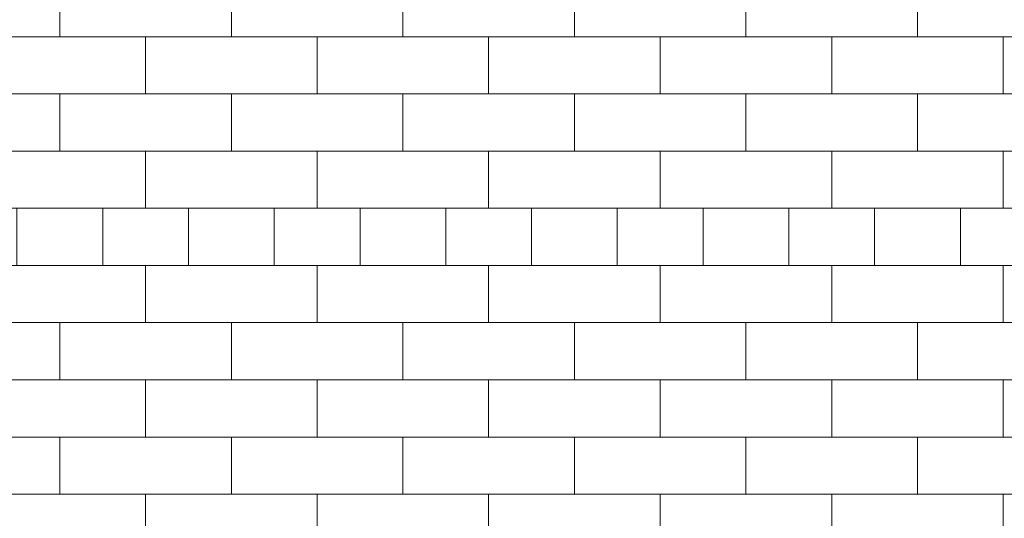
# Model space of a CAD drawing. Header units: millimetres. Extents: x 16408 to 141596, y -21057 to 26364.
# Tile 125 of 144: x 82594 to 83748, y -4564 to -3980. Entities that reach past the tile are written whole.
import ezdxf

# ---------------------------------------------------------------- set-up
doc = ezdxf.new("R2010")
doc.units = ezdxf.units.MM
doc.header["$MEASUREMENT"] = 0
doc.linetypes.add('Wipeout_Contour', pattern=[1000, 0, -1000])
doc.layers.add('0_Nr_pióra__101', color=7, linetype='Continuous', lineweight=5, true_color=0xb2b2b2)
doc.layers.add('_elementy3d_Nr_pióra__101', color=7, linetype='Continuous', lineweight=5, true_color=0xb2b2b2)
doc.layers.add('_elementy3d', color=7, linetype='Continuous')

# ---------------------------------------------------------------- blocks, each defined once
blk = doc.blocks.new('Wypełnienie_2_4', base_point=(0, 0))
at = {"color": 254, "linetype": 'Wipeout_Contour', "lineweight": 0, "ltscale": 1023619.489982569}
blk.add_wipeout([(80843.9, -4580), (80843.9, -5380), (81664.8, -5390.3), (85145.1, -5501.4), (88568.8, -5541.9), (88568.8, -2730), (87198.9, -2730), (87198.9, -3330), (86098.9, -3330), (86098.9, -4019.8), (85013.8, -4019.8), (85013.8, -4580)], dxfattribs=at).dxf.layer = '_elementy3d'

msp = doc.modelspace()

# ---------------------------------------------------------------- block references
at = {"layer": '_elementy3d_Nr_pióra__101', "color": 253, "linetype": 'Continuous', "lineweight": 5, "true_color": 0xb2b2b2}
msp.add_blockref('Wypełnienie_2_4', (0, 0), dxfattribs=at)

# ---------------------------------------------------------------- next in the draw order: hatches: boundary and pattern name
at = {"layer": '0_Nr_pióra__101', "linetype": 'Continuous', "lineweight": 5, "true_color": 0xb2b2b2}
h = msp.add_hatch(dxfattribs=at)
h.set_pattern_fill('Cegła___wiązanie_pospoli_00', color=253, style=0, pattern_type=2)
h.set_pattern_definition([(0, (82942.56, -3664.98), (0, 67), []), (90, (82942.56, -3664.98), (-201, 0), [67, -67]), (90, (83043.06, -3597.98), (-201, 0), [67, -201, 67, -67]), (90, (82992.81, -3463.98), (-100.5, 0), [67, -335])])
h.paths.add_polyline_path([(80880.9, -4580), (85004.3, -4580), (84868.3, -4484.8), (84864, -4484.8), (84864, -4481.8), (84618.3, -4309.8), (84614, -4309.8), (84614, -4306.8), (84368.3, -4134.8), (84364, -4134.8), (84364, -4131.8), (84129, -3967.3), (84129, -3959.8), (84114, -3959.8), (84114, -3957.3), (82684.6, -3957.3), (82624.6, -3957.3), (82624.6, -3937.5), (82641.5, -3937.5), (82641.5, -3767.1), (82624.6, -3767.1), (82624.6, -3742.3), (82639.6, -3742.3), (82639.6, -2750), (82384.6, -2750), (82384.6, -2750), (82384.6, -3680), (82077, -3680), (82077, -3780), (81921.3, -3780), (81921.3, -3880), (81776.4, -3880), (81776.4, -3980), (81624.5, -3980), (81624.5, -4080), (81470.2, -4080), (81470.2, -4180), (81325.8, -4180), (81325.8, -4280), (81167.6, -4280), (81167.6, -4380), (81012.5, -4380), (81012.5, -4480), (80880.9, -4480)])

doc.saveas('drawing.dxf')
